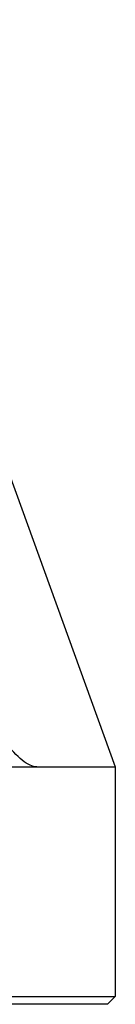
# Model space of a CAD drawing. Header units: millimetres. Extents: x 0 to 3390, y 0 to 1680.
# Tile 11 of 194: x 217.5 to 223.55, y 415.34 to 477.57. Entities that reach past the tile are written whole.
import ezdxf

# ---------------------------------------------------------------- set-up
doc = ezdxf.new("R2010")
doc.units = ezdxf.units.MM
doc.header["$LTSCALE"] = 0.2

# ---------------------------------------------------------------- blocks, each defined once
blk = doc.blocks.new('A$C7bf043d2')
for p, q in [((46.809, 62.231), (64, 15)), ((-61.823, 15), (64, 15)), ((64, 15), (64, 0.5)), ((-64, 0.5), (64, 0.5)), ((63.5, 0), (-63.5, 0)), ((63.5, 0), (64, 0.5))]:
    blk.add_line(p, q)
blk.add_open_spline([(59.026, 15), (58.778, 15), (58.458, 15.155), (57.764, 15.712), (57.39, 16.11), (56.311, 17.412), (55.541, 18.568), (54.056, 21.044), (53.342, 22.367), (52.024, 24.951), (51.341, 26.383), (50.675, 27.863)], degree=3, knots=[3.409345, 3.409345, 3.409345, 3.409345, 3.602401, 3.602401, 3.795458, 3.795458, 4.213186, 4.213186, 4.630915, 4.630915, 5.091889, 5.091889, 5.091889, 5.091889])

msp = doc.modelspace()

# ---------------------------------------------------------------- block references
msp.add_blockref('A$C7bf043d2', (159.554, 415.338))

doc.saveas('drawing.dxf')
